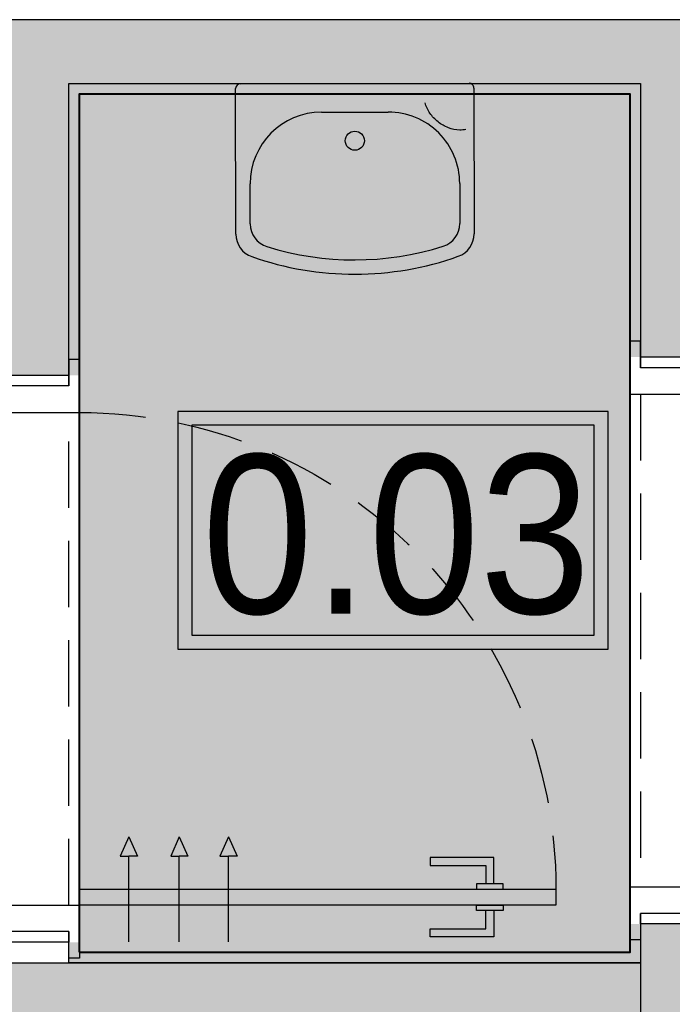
# Model space of a CAD drawing. Header units: metres. Extents: x 6502846 to 6512378, y 5892705 to 5896166.
# Tile 62 of 73: x 6508427 to 6508550, y 5895068 to 5895254. Entities that reach past the tile are written whole.
import ezdxf
from ezdxf.enums import TextEntityAlignment as Align

# ---------------------------------------------------------------- set-up
doc = ezdxf.new("R2010")
doc.units = ezdxf.units.M
doc.header["$MEASUREMENT"] = 0
doc.linetypes.add('HIDDEN', pattern=[0.375, 0.25, -0.125])
doc.linetypes.add('przerywana', pattern=[30, 12, -18])
doc.layers.get('0').update_dxf_attribs({"color": 2})
for name, color, linetype, lineweight in [('_ŚCIANY PROJEKTOWANE', 50, 'Continuous', 50), ('A-san', 7, 'Continuous', 5), ('A_wypełnienie', 253, 'Continuous', 0)]:
    doc.layers.add(name, color=color, linetype=linetype, lineweight=lineweight)
for name, color, linetype in [('A_stolarka drzwiowa', 74, 'Continuous'), ('A_widok', 134, 'Continuous'), ('A_wyposażenie_sanitarne', 131, 'Continuous'), ('A_ściany murowane', 50, 'Continuous'), ('I_wypełnienie', 254, 'Continuous'), ('INFO_opisy pomieszczeń', 12, 'Continuous')]:
    doc.layers.add(name, color=color, linetype=linetype)
doc.layers.add('niedruk_powierzchnie', color=210, linetype='Continuous', plot=False)
doc.styles.add('ARCHENIKA_100_etykiety', font='arial.ttf', dxfattribs={"width": 0.9, "height": 30})
doc.styles.add('DEMIURG_100_etykiety', font='arial.ttf', dxfattribs={"width": 0.9, "height": 30})

# ---------------------------------------------------------------- blocks, each defined once
blk = doc.blocks.new('Um50')
at = {"layer": 'A_wyposażenie_sanitarne'}
for p, q in [((-31.57, 25), (-1, 25)), ((0, 24), (0, -24)), ((-29.41, 22), (-21, 22)), ((-6, 7), (-6, -7)), ((-21, -22), (-29.41, -22)), ((-1, -25), (-31.57, -25))]:
    blk.add_line(p, q, dxfattribs=at)
for points in [[(-8.09, -17.47, -0.075445), (-6.27, -15.76, -0.085171), (-4.08, -14.76, -0.10607)], [(-9.7, -23.31, -0.052204), (-9.8, -22.02, -0.085783), (-9.33, -19.64, -0.075445), (-8.09, -17.47, -0.075445)]]:
    blk.add_lwpolyline(points, format="xyb", dxfattribs=at)
blk.add_circle((-12, 0), 2, dxfattribs=at)
for centre, radius, start, end in [((-31.57, 20), 5, 90, 160.5288), ((-1, 24), 1, 0, 90), ((25, 0), 65, 160.5288, 199.4712), ((-29.41, 17), 5, 90, 162.6477), ((-21, 7), 15, 0, 90), ((25, 0), 62, 162.6477, 197.3523), ((-21, -7), 15, 270, 0), ((-29.41, -17), 5, 197.3523, 270), ((-31.57, -20), 5, 199.4712, 270), ((-1, -24), 1, 270, 0)]:
    blk.add_arc(centre, radius, start, end, dxfattribs=at)
blk = doc.blocks.new('*U841')
at = {"linetype": 'przerywana', "lineweight": 0}
blk.add_wipeout([(3787.3, 5885.57), (3894.3, 5885.57), (3894.3, 5869.57), (3787.3, 5869.57)], dxfattribs=at).dxf.layer = 'A_stolarka drzwiowa'
at = {"layer": 'A_stolarka drzwiowa'}
for points in [[(3794.3, 5885.57), (3784.3, 5885.57), (3784.3, 5883.57), (3789.3, 5883.57), (3789.3, 5883.57), (3789.3, 5871.57), (3784.3, 5871.57), (3784.3, 5869.57), (3794.3, 5869.57), (3794.3, 5885.57)], [(3887.3, 5885.57), (3897.3, 5885.57), (3897.3, 5883.57), (3892.3, 5883.57), (3892.3, 5883.57), (3892.3, 5871.57), (3897.3, 5871.57), (3897.3, 5869.57), (3887.3, 5869.57), (3887.3, 5885.57)], [(3789.3, 5883.57), (3787.3, 5883.57), (3787.3, 5871.57), (3789.3, 5871.57)], [(3892.3, 5883.57), (3894.3, 5883.57), (3894.3, 5871.57), (3892.3, 5871.57)]]:
    blk.add_lwpolyline(points, dxfattribs=at)
at = {"layer": 'A_stolarka drzwiowa', "linetype": 'HIDDEN', "ltscale": 50}
blk.add_lwpolyline([(3887.3, 5871.57), (3794.3, 5871.57)], dxfattribs=at)
blk = doc.blocks.new('*U842')
at = {"layer": 'A_stolarka drzwiowa'}
h = blk.add_hatch(color=256, dxfattribs=at)
h.dxf.hatch_style = 1
h.paths.add_polyline_path([(3803.51, 5915.33), (3807.21, 5913.72), (3803.51, 5912.11), (3803.51, 5913.72)])
h = blk.add_hatch(color=256, dxfattribs=at)
h.dxf.hatch_style = 1
h.paths.add_polyline_path([(3803.51, 5906.03), (3807.21, 5904.42), (3803.51, 5902.81), (3803.51, 5904.42)])
h = blk.add_hatch(color=256, dxfattribs=at)
h.dxf.hatch_style = 1
h.paths.add_polyline_path([(3803.51, 5896.5), (3807.21, 5894.89), (3803.51, 5893.28), (3803.51, 5894.89)])
for points in [[(3793.3, 5965.57), (3793.3, 5960.57), (3794.3, 5960.57), (3794.3, 5965.57), (3793.3, 5965.57)], [(3798.3, 5965.57), (3798.3, 5960.57), (3797.3, 5960.57), (3797.3, 5965.57), (3798.3, 5965.57)], [(3793.3, 5963.82), (3793.3, 5963.82), (3788.3, 5963.82), (3788.3, 5951.82), (3789.8, 5951.82), (3789.8, 5962.32), (3789.8, 5962.32), (3790.3, 5962.32), (3793.3, 5962.32)], [(3798.3, 5963.82), (3798.3, 5963.82), (3803.3, 5963.82), (3803.3, 5951.82), (3801.8, 5951.82), (3801.8, 5962.32), (3801.8, 5962.32), (3801.3, 5962.32), (3798.3, 5962.32)], [(3807.21, 5913.72), (3803.51, 5915.33), (3803.51, 5913.72)], [(3787.36, 5913.72), (3803.51, 5913.72)], [(3787.36, 5913.72), (3803.51, 5913.72)], [(3807.21, 5913.72), (3803.51, 5912.11), (3803.51, 5913.72)], [(3807.21, 5904.42), (3803.51, 5906.03), (3803.51, 5904.42)], [(3787.36, 5904.42), (3803.51, 5904.42)], [(3787.36, 5904.42), (3803.51, 5904.42)], [(3807.21, 5904.42), (3803.51, 5902.81), (3803.51, 5904.42)], [(3807.21, 5894.89), (3803.51, 5896.5), (3803.51, 5894.89)], [(3787.36, 5894.89), (3803.51, 5894.89)], [(3787.36, 5894.89), (3803.51, 5894.89)], [(3807.21, 5894.89), (3803.51, 5893.28), (3803.51, 5894.89)]]:
    blk.add_lwpolyline(points, dxfattribs=at)
at = {"linetype": 'przerywana', "lineweight": 0}
blk.add_wipeout([(3787.3, 5885.57), (3894.3, 5885.57), (3894.3, 5869.57), (3787.3, 5869.57)], dxfattribs=at).dxf.layer = 'A_stolarka drzwiowa'
at = {"layer": 'A_stolarka drzwiowa'}
for points in [[(3797.3, 5975.57), (3794.3, 5975.57), (3794.3, 5885.57), (3797.3, 5885.57)], [(3797.3, 5885.57), (3797.3, 5975.57)], [(3794.3, 5885.57), (3784.3, 5885.57), (3784.3, 5883.57), (3789.3, 5883.57), (3789.3, 5883.57), (3789.3, 5871.57), (3784.3, 5871.57), (3784.3, 5869.57), (3794.3, 5869.57), (3794.3, 5885.57)], [(3887.3, 5885.57), (3897.3, 5885.57), (3897.3, 5883.57), (3892.3, 5883.57), (3892.3, 5883.57), (3892.3, 5871.57), (3897.3, 5871.57), (3897.3, 5869.57), (3887.3, 5869.57), (3887.3, 5885.57)], [(3789.3, 5883.57), (3787.3, 5883.57), (3787.3, 5871.57), (3789.3, 5871.57)], [(3892.3, 5883.57), (3894.3, 5883.57), (3894.3, 5871.57), (3892.3, 5871.57)]]:
    blk.add_lwpolyline(points, dxfattribs=at)
at = {"layer": 'A_stolarka drzwiowa', "linetype": 'HIDDEN', "ltscale": 50}
for points in [[(3794.3, 5883.57), (3887.3, 5883.57)], [(3887.3, 5871.57), (3794.3, 5871.57)]]:
    blk.add_lwpolyline(points, dxfattribs=at)
blk.add_arc((3797.3, 5885.57), 90, 0, 90, dxfattribs=at)
blk = doc.blocks.new('metka pom')
h = blk.add_hatch(color=256)
h.paths.add_polyline_path([(-13.54, -39.43), (67.74, -39.43), (67.74, 5.45), (-13.54, 5.45)])
h.paths.add_polyline_path([(-10.9, -36.79), (65.1, -36.79), (65.1, 2.81), (-10.9, 2.81)], flags=16)
for points in [[(-13.54, -39.43), (67.74, -39.43), (67.74, 5.45), (-13.54, 5.45)], [(-10.9, -36.79), (65.1, -36.79), (65.1, 2.81), (-10.9, 2.81)]]:
    blk.add_lwpolyline(points, close=True)
at = {"style": 'ARCHENIKA_100_etykiety', "width": 0.9}
blk.add_attdef('NR_POM', text='', height=30, dxfattribs=at).set_placement((27.72, -17.71), align=Align.MIDDLE)

msp = doc.modelspace()

# ---------------------------------------------------------------- hatches: boundary and pattern name
at = {"layer": 'A_widok', "ltscale": 0.1, "true_color": 0x1ce0e3}
h = msp.add_hatch(color=132, dxfattribs=at)
h.dxf.hatch_style = 1
h.paths.add_polyline_path([(6508544.285, 5895075.548), (6508544.285, 5895241.551), (6508436.249, 5895241.551), (6508436.249, 5895075.548)])
at = {"layer": 'A_wypełnienie', "linetype": 'ByBlock', "lineweight": 60, "transparency": 33554687}
h = msp.add_hatch(color=251, dxfattribs=at)
h.dxf.hatch_style = 1
h.paths.add_polyline_path([(6508314.249, 5895253.551), (6508314.285, 5895075.551), (6508314.285, 5895241.551), (6508369.285, 5895241.551), (6508384.706, 5895241.576, -0.0253826), (6508385.213, 5895241.551), (6508424.285, 5895241.551), (6508424.285, 5895189.45), (6508424.285, 5895186.45), (6508436.273, 5895186.45), (6508436.285, 5895241.551), (6508490.285, 5895241.551), (6508511.885, 5895241.586, -0.0705915), (6508512.136, 5895241.551), (6508544.285, 5895241.551), (6508544.275, 5895192.89), (6508544.274, 5895189.89), (6508556.249, 5895189.887), (6508556.249, 5895241.551), (6508778.952, 5895241.551), (6508778.952, 5895253.551)])
h = msp.add_hatch(color=251, dxfattribs=at)
h.dxf.hatch_style = 1
h.paths.add_polyline_path([(6508544.25, 5895082.89), (6508544.25, 5895079.89), (6508544.249, 5895075.551), (6508544.249, 5895051.611), (6508556.249, 5895051.611), (6508556.249, 5895082.887)])
h = msp.add_hatch(color=251, dxfattribs=at)
h.dxf.hatch_style = 1
h.paths.add_polyline_path([(6508314.249, 5895075.551), (6508314.249, 5895063.551), (6508544.249, 5895063.551), (6508544.249, 5895075.551), (6508314.285, 5895075.551)], is_closed=False)

# ---------------------------------------------------------------- linework, layer by layer
at = {"layer": 'A_ściany murowane'}
for points in [[(6508556.249, 5895253.551), (6508314.249, 5895253.551)], [(6508436.285, 5895241.551), (6508544.285, 5895241.551), (6508544.249, 5895075.551), (6508436.249, 5895075.551), (6508436.285, 5895241.551)], [(6508544.249, 5895063.551), (6508314.249, 5895063.551), (6508314.249, 5895075.551), (6508544.249, 5895075.551), (6508544.249, 5895063.551)], [(6508544.249, 5895075.551), (6508436.249, 5895075.551)]]:
    msp.add_lwpolyline(points, dxfattribs=at)

# ---------------------------------------------------------------- block references
at = {"layer": 'A-san', "linetype": 'Continuous', "lineweight": 9, "xscale": 0.9000000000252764, "yscale": 0.9000000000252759, "zscale": 0.9000000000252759, "rotation": 90.09315009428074}
msp.add_blockref('Um50', (6508490.285, 5895241.551), dxfattribs=at)

# ---------------------------------------------------------------- next in the draw order: block references
at = {"layer": '_ŚCIANY PROJEKTOWANE', "xscale": -1}
for name, p, rotation in [('*U841', (6502671.85, 5891296.882), 269.9873742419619), ('*U842', (6502552.719, 5891292.148), 270.0000000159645)]:
    msp.add_blockref(name, p, dxfattribs=dict(at, rotation=rotation))

# ---------------------------------------------------------------- next in the draw order: hatches: boundary and pattern name
at = {"layer": 'I_wypełnienie', "linetype": 'ByBlock', "true_color": 0x4a4a4a}
h = msp.add_hatch(color=251, dxfattribs=at)
h.dxf.hatch_style = 1
h.paths.add_polyline_path([(6508170.27, 5896021.062), (6508170.27, 5894539.599), (6510327.592, 5894539.599), (6510327.592, 5896021.062)])
h.paths.add_polyline_path([(6510300.047, 5895996.062), (6510300.047, 5894566.481), (6508195.27, 5894566.481), (6508195.27, 5895996.062)], flags=16)

# ---------------------------------------------------------------- next in the draw order: linework, layer by layer
at = {"layer": 'niedruk_powierzchnie', "color": 3, "linetype": 'ByBlock', "lineweight": 40}
msp.add_lwpolyline([(6508438.249, 5895077.548), (6508542.285, 5895077.548), (6508542.285, 5895239.551), (6508438.249, 5895239.551)], close=True, dxfattribs=at)

# ---------------------------------------------------------------- next in the draw order: block references
at = {"layer": 'INFO_opisy pomieszczeń'}
ref = msp.add_blockref('metka pom', (6508470.404, 5895174.21), dxfattribs=at)
ref.add_attrib('NR_POM', '0.03', dxfattribs={"height": 30, "style": 'DEMIURG_100_etykiety', "width": 0.9}).set_placement((6508498.128, 5895156.504), align=Align.MIDDLE)

doc.saveas('drawing.dxf')
